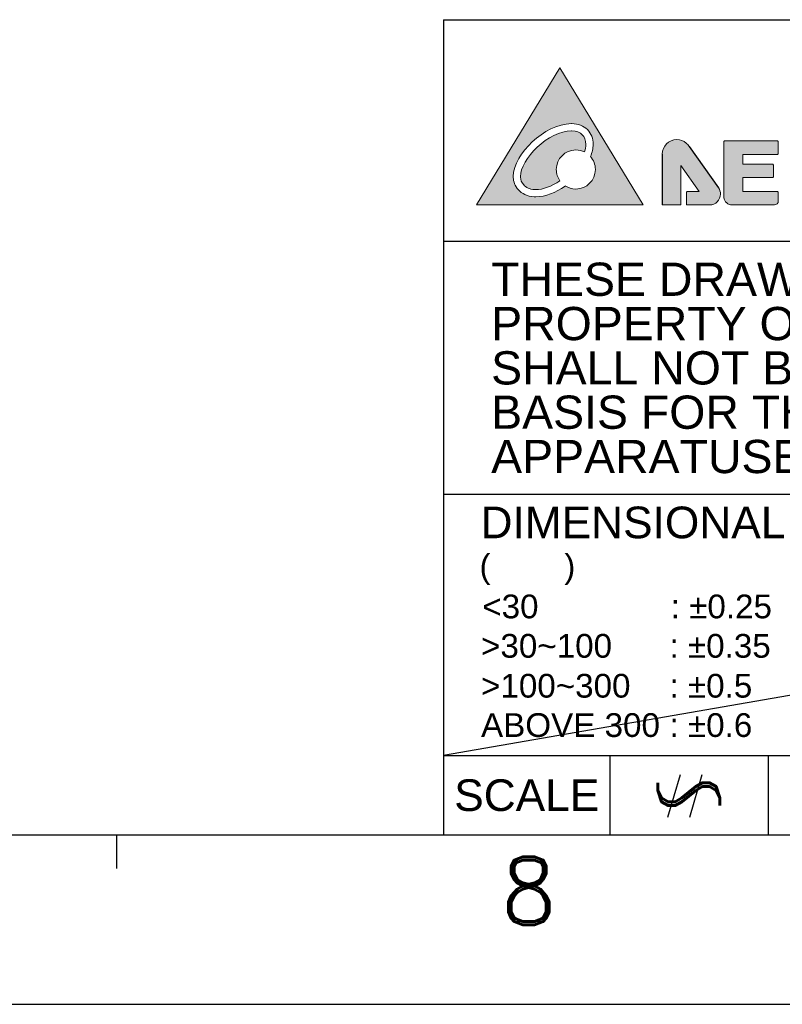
# Model space of a CAD drawing. Extents: x 210 to 1247, y 0 to 1256.
# Tile 8 of 24: x 689 to 751, y 0 to 80. Entities that reach past the tile are written whole.
import ezdxf
from ezdxf.enums import TextEntityAlignment as Align

# ---------------------------------------------------------------- set-up
doc = ezdxf.new("R2010")
doc.units = 0
doc.header["$LTSCALE"] = 0.5
doc.layers.get('0').update_dxf_attribs({"linetype": 'CONTINUOUS'})
doc.layers.add('DIM', color=2, linetype='CONTINUOUS')
doc.layers.add('PAPER', color=7, linetype='CONTINUOUS')
doc.styles.add('ARIAL', font='arial.ttf')
doc.styles.add('ROMAND', font='romand')
doc.styles.add('SIMPLEX', font='simplex.shx')

# ---------------------------------------------------------------- blocks, each defined once
blk = doc.blocks.new('A1-00')
h = blk.add_hatch(color=256)
h.paths.add_polyline_path([(732.8, 75.949), (726.031, 64.822), (739.536, 64.822)])
edge = h.paths.add_edge_path(flags=16)
edge.add_spline(control_points=[(734.091, 66.117), (733.777, 66.117), (733.485, 66.21), (733.238, 66.368), (733.232, 66.364), (733.226, 66.359), (733.22, 66.355), (732.454, 65.823), (731.62, 65.482), (730.847, 65.48), (730.806, 65.48), (730.765, 65.481), (730.725, 65.482), (730.151, 65.508), (729.713, 65.741), (729.435, 66.05), (729.157, 66.36), (729.03, 66.729), (729.016, 67.051), (729.015, 67.076), (729.014, 67.103), (729.014, 67.13), (729.024, 68.081), (729.674, 69.109), (730.563, 69.946), (731.456, 70.773), (732.607, 71.407), (733.737, 71.42), (733.741, 71.42), (733.747, 71.42), (733.754, 71.42), (734.279, 71.421), (734.727, 71.247), (735.033, 70.937), (735.341, 70.628), (735.496, 70.199), (735.495, 69.739), (735.495, 69.42), (735.423, 69.083), (735.279, 68.745), (735.524, 68.467), (735.674, 68.102), (735.674, 67.702), (735.674, 66.827), (734.966, 66.117), (734.091, 66.117)], knot_values=[0, 0, 0, 0, 1, 1, 1, 2, 2, 2, 3, 3, 3, 4, 4, 4, 5, 5, 5, 6, 6, 6, 7, 7, 7, 8, 8, 8, 9, 9, 9, 10, 10, 10, 11, 11, 11, 12, 12, 12, 13, 13, 13, 14, 14, 14, 15, 15, 15, 15], degree=3, periodic=0)
h = blk.add_hatch(color=256)
h.dxf.hatch_style = 1
edge = h.paths.add_edge_path()
edge.add_spline(control_points=[(734.616, 70.522), (734.431, 70.707), (734.155, 70.83), (733.754, 70.831), (733.754, 70.831), (733.743, 70.831), (733.743, 70.831), (732.84, 70.831), (731.778, 70.277), (730.965, 69.515), (730.144, 68.759), (729.593, 67.793), (729.603, 67.13), (729.603, 67.114), (729.604, 67.097), (729.604, 67.076), (729.611, 66.891), (729.694, 66.641), (729.872, 66.446), (730.051, 66.251), (730.318, 66.093), (730.753, 66.07), (730.784, 66.069), (730.815, 66.068), (730.847, 66.068), (731.417, 66.066), (732.132, 66.333), (732.802, 66.784), (732.617, 67.043), (732.507, 67.359), (732.507, 67.702), (732.507, 68.576), (733.216, 69.285), (734.091, 69.285), (734.343, 69.285), (734.581, 69.224), (734.793, 69.119), (734.87, 69.34), (734.906, 69.55), (734.906, 69.739), (734.905, 70.072), (734.799, 70.336), (734.616, 70.522)], knot_values=[0, 0, 0, 0, 1, 1, 1, 2, 2, 2, 3, 3, 3, 4, 4, 4, 5, 5, 5, 6, 6, 6, 7, 7, 7, 8, 8, 8, 9, 9, 9, 10, 10, 10, 11, 11, 11, 12, 12, 12, 13, 13, 13, 14, 14, 14, 14], degree=3, periodic=0)
h = blk.add_hatch(color=256)
h.dxf.hatch_style = 1
edge = h.paths.add_edge_path()
edge.add_spline(control_points=[(742.596, 64.888), (742.596, 64.888), (742.596, 68.03), (742.596, 68.03)], knot_values=[14, 14, 14, 14, 15, 15, 15, 15], degree=3, periodic=0)
edge.add_spline(control_points=[(742.596, 68.03), (742.596, 68.03), (744.075, 65.903), (744.075, 65.903)], knot_values=[15, 15, 15, 15, 16, 16, 16, 16], degree=3, periodic=0)
edge.add_spline(control_points=[(744.075, 65.903), (744.075, 65.903), (743.114, 65.903), (743.114, 65.903)], knot_values=[16, 16, 16, 16, 17, 17, 17, 17], degree=3, periodic=0)
edge.add_spline(control_points=[(743.114, 65.903), (743.097, 65.903), (743.081, 65.896), (743.069, 65.885)], knot_values=[17, 17, 17, 17, 18, 18, 18, 18], degree=3, periodic=0)
edge.add_spline(control_points=[(743.069, 65.885), (743.057, 65.873), (743.051, 65.857), (743.051, 65.84)], knot_values=[18, 18, 18, 18, 19, 19, 19, 19], degree=3, periodic=0)
edge.add_spline(control_points=[(743.051, 65.84), (743.051, 65.84), (743.051, 64.888), (743.051, 64.888)], knot_values=[19, 19, 19, 19, 20, 20, 20, 20], degree=3, periodic=0)
edge.add_spline(control_points=[(743.051, 64.888), (743.051, 64.872), (743.057, 64.856), (743.069, 64.844)], knot_values=[20, 20, 20, 20, 21, 21, 21, 21], degree=3, periodic=0)
edge.add_spline(control_points=[(743.069, 64.844), (743.081, 64.832), (743.097, 64.825), (743.114, 64.825)], knot_values=[21, 21, 21, 21, 22, 22, 22, 22], degree=3, periodic=0)
edge.add_spline(control_points=[(743.114, 64.825), (743.114, 64.825), (744.938, 64.825), (744.938, 64.825)], knot_values=[22, 22, 22, 22, 23, 23, 23, 23], degree=3, periodic=0)
edge.add_spline(control_points=[(744.938, 64.825), (744.953, 64.825), (744.968, 64.826), (744.983, 64.827)], knot_values=[23, 23, 23, 23, 23.03125, 23.03125, 23.03125, 23.03125], degree=3, periodic=0)
edge.add_spline(control_points=[(744.983, 64.827), (745.013, 64.828), (745.043, 64.831), (745.072, 64.836)], knot_values=[23.03125, 23.03125, 23.03125, 23.03125, 23.09375, 23.09375, 23.09375, 23.09375], degree=3, periodic=0)
edge.add_spline(control_points=[(745.072, 64.836), (745.115, 64.842), (745.158, 64.852), (745.199, 64.865)], knot_values=[23.09375, 23.09375, 23.09375, 23.09375, 23.1875, 23.1875, 23.1875, 23.1875], degree=3, periodic=0)
edge.add_spline(control_points=[(745.199, 64.865), (745.254, 64.882), (745.307, 64.905), (745.357, 64.932)], knot_values=[23.1875, 23.1875, 23.1875, 23.1875, 23.3125, 23.3125, 23.3125, 23.3125], degree=3, periodic=0)
edge.add_spline(control_points=[(745.357, 64.932), (745.407, 64.959), (745.454, 64.99), (745.497, 65.026)], knot_values=[23.3125, 23.3125, 23.3125, 23.3125, 23.4375, 23.4375, 23.4375, 23.4375], degree=3, periodic=0)
edge.add_spline(control_points=[(745.497, 65.026), (745.519, 65.044), (745.539, 65.063), (745.559, 65.083)], knot_values=[23.4375, 23.4375, 23.4375, 23.4375, 23.5, 23.5, 23.5, 23.5], degree=3, periodic=0)
edge.add_spline(control_points=[(745.559, 65.083), (745.579, 65.103), (745.598, 65.124), (745.616, 65.145)], knot_values=[23.5, 23.5, 23.5, 23.5, 23.5625, 23.5625, 23.5625, 23.5625], degree=3, periodic=0)
edge.add_spline(control_points=[(745.616, 65.145), (745.652, 65.189), (745.684, 65.236), (745.711, 65.285)], knot_values=[23.5625, 23.5625, 23.5625, 23.5625, 23.6875, 23.6875, 23.6875, 23.6875], degree=3, periodic=0)
edge.add_spline(control_points=[(745.711, 65.285), (745.738, 65.335), (745.76, 65.388), (745.777, 65.443)], knot_values=[23.6875, 23.6875, 23.6875, 23.6875, 23.8125, 23.8125, 23.8125, 23.8125], degree=3, periodic=0)
edge.add_spline(control_points=[(745.777, 65.443), (745.79, 65.484), (745.8, 65.527), (745.806, 65.571)], knot_values=[23.8125, 23.8125, 23.8125, 23.8125, 23.90625, 23.90625, 23.90625, 23.90625], degree=3, periodic=0)
edge.add_spline(control_points=[(745.806, 65.571), (745.811, 65.6), (745.814, 65.629), (745.815, 65.659)], knot_values=[23.90625, 23.90625, 23.90625, 23.90625, 23.96875, 23.96875, 23.96875, 23.96875], degree=3, periodic=0)
edge.add_spline(control_points=[(745.815, 65.659), (745.816, 65.674), (745.817, 65.689), (745.817, 65.704)], knot_values=[23.96875, 23.96875, 23.96875, 23.96875, 24, 24, 24, 24], degree=3, periodic=0)
edge.add_spline(control_points=[(745.817, 65.704), (745.817, 65.728), (745.816, 65.751), (745.814, 65.774)], knot_values=[24, 24, 24, 24, 24.125, 24.125, 24.125, 24.125], degree=3, periodic=0)
edge.add_spline(control_points=[(745.814, 65.774), (745.81, 65.82), (745.803, 65.865), (745.793, 65.909)], knot_values=[24.125, 24.125, 24.125, 24.125, 24.375, 24.375, 24.375, 24.375], degree=3, periodic=0)
edge.add_spline(control_points=[(745.793, 65.909), (745.782, 65.953), (745.769, 65.995), (745.752, 66.036)], knot_values=[24.375, 24.375, 24.375, 24.375, 24.625, 24.625, 24.625, 24.625], degree=3, periodic=0)
edge.add_spline(control_points=[(745.752, 66.036), (745.735, 66.077), (745.715, 66.116), (745.693, 66.154)], knot_values=[24.625, 24.625, 24.625, 24.625, 24.875, 24.875, 24.875, 24.875], degree=3, periodic=0)
edge.add_spline(control_points=[(745.693, 66.154), (745.682, 66.173), (745.67, 66.191), (745.657, 66.209)], knot_values=[24.875, 24.875, 24.875, 24.875, 25, 25, 25, 25], degree=3, periodic=0)
edge.add_line((745.657, 66.209), (743.285, 69.567))
edge.add_spline(control_points=[(743.283, 69.57), (743.283, 69.571), (743.282, 69.571), (743.282, 69.571)], knot_values=[1, 1, 1, 1, 2, 2, 2, 2], degree=3, periodic=0)
edge.add_spline(control_points=[(743.282, 69.571), (743.209, 69.678), (743.112, 69.779), (743.034, 69.843)], knot_values=[2, 2, 2, 2, 3, 3, 3, 3], degree=3, periodic=0)
edge.add_spline(control_points=[(743.034, 69.843), (743.008, 69.865), (742.982, 69.885), (742.955, 69.904)], knot_values=[3, 3, 3, 3, 3.125, 3.125, 3.125, 3.125], degree=3, periodic=0)
edge.add_spline(control_points=[(742.955, 69.904), (742.9, 69.943), (742.841, 69.977), (742.78, 70.006)], knot_values=[3.125, 3.125, 3.125, 3.125, 3.375, 3.375, 3.375, 3.375], degree=3, periodic=0)
edge.add_spline(control_points=[(742.78, 70.006), (742.719, 70.035), (742.655, 70.059), (742.588, 70.077)], knot_values=[3.375, 3.375, 3.375, 3.375, 3.625, 3.625, 3.625, 3.625], degree=3, periodic=0)
edge.add_spline(control_points=[(742.588, 70.077), (742.522, 70.096), (742.453, 70.108), (742.382, 70.115)], knot_values=[3.625, 3.625, 3.625, 3.625, 3.875, 3.875, 3.875, 3.875], degree=3, periodic=0)
edge.add_spline(control_points=[(742.382, 70.115), (742.347, 70.118), (742.311, 70.119), (742.275, 70.119)], knot_values=[3.875, 3.875, 3.875, 3.875, 4, 4, 4, 4], degree=3, periodic=0)
edge.add_spline(control_points=[(742.275, 70.119), (742.254, 70.119), (742.234, 70.119), (742.214, 70.118)], knot_values=[4, 4, 4, 4, 4.03125, 4.03125, 4.03125, 4.03125], degree=3, periodic=0)
edge.add_spline(control_points=[(742.214, 70.118), (742.174, 70.116), (742.134, 70.112), (742.095, 70.106)], knot_values=[4.03125, 4.03125, 4.03125, 4.03125, 4.09375, 4.09375, 4.09375, 4.09375], degree=3, periodic=0)
edge.add_spline(control_points=[(742.095, 70.106), (742.036, 70.097), (741.979, 70.084), (741.923, 70.066)], knot_values=[4.09375, 4.09375, 4.09375, 4.09375, 4.1875, 4.1875, 4.1875, 4.1875], degree=3, periodic=0)
edge.add_spline(control_points=[(741.923, 70.066), (741.849, 70.043), (741.778, 70.013), (741.711, 69.977)], knot_values=[4.1875, 4.1875, 4.1875, 4.1875, 4.3125, 4.3125, 4.3125, 4.3125], degree=3, periodic=0)
edge.add_spline(control_points=[(741.711, 69.977), (741.644, 69.94), (741.581, 69.898), (741.523, 69.849)], knot_values=[4.3125, 4.3125, 4.3125, 4.3125, 4.4375, 4.4375, 4.4375, 4.4375], degree=3, periodic=0)
edge.add_spline(control_points=[(741.523, 69.849), (741.493, 69.825), (741.465, 69.8), (741.439, 69.773)], knot_values=[4.4375, 4.4375, 4.4375, 4.4375, 4.5, 4.5, 4.5, 4.5], degree=3, periodic=0)
edge.add_spline(control_points=[(741.439, 69.773), (741.412, 69.746), (741.387, 69.718), (741.362, 69.689)], knot_values=[4.5, 4.5, 4.5, 4.5, 4.5625, 4.5625, 4.5625, 4.5625], degree=3, periodic=0)
edge.add_spline(control_points=[(741.362, 69.689), (741.314, 69.631), (741.272, 69.568), (741.235, 69.501)], knot_values=[4.5625, 4.5625, 4.5625, 4.5625, 4.6875, 4.6875, 4.6875, 4.6875], degree=3, periodic=0)
edge.add_spline(control_points=[(741.235, 69.501), (741.199, 69.434), (741.169, 69.363), (741.146, 69.289)], knot_values=[4.6875, 4.6875, 4.6875, 4.6875, 4.8125, 4.8125, 4.8125, 4.8125], degree=3, periodic=0)
edge.add_spline(control_points=[(741.146, 69.289), (741.128, 69.233), (741.115, 69.176), (741.106, 69.117)], knot_values=[4.8125, 4.8125, 4.8125, 4.8125, 4.90625, 4.90625, 4.90625, 4.90625], degree=3, periodic=0)
edge.add_spline(control_points=[(741.106, 69.117), (741.1, 69.078), (741.096, 69.038), (741.094, 68.998)], knot_values=[4.90625, 4.90625, 4.90625, 4.90625, 4.96875, 4.96875, 4.96875, 4.96875], degree=3, periodic=0)
edge.add_spline(control_points=[(741.094, 68.998), (741.093, 68.978), (741.092, 68.958), (741.092, 68.937)], knot_values=[4.96875, 4.96875, 4.96875, 4.96875, 5, 5, 5, 5], degree=3, periodic=0)
edge.add_spline(control_points=[(741.092, 68.937), (741.092, 68.937), (741.092, 68.937), (741.092, 68.937)], knot_values=[5, 5, 5, 5, 5.499931, 5.499931, 5.499931, 5.499931], degree=3, periodic=0)
edge.add_spline(control_points=[(741.092, 68.937), (741.092, 68.937), (741.092, 68.937), (741.092, 68.937)], knot_values=[5.499931, 5.499931, 5.499931, 5.499931, 5.999712, 5.999712, 5.999712, 5.999712], degree=3, periodic=0)
edge.add_line((741.092, 68.937), (741.092, 68.937))
edge.add_line((741.092, 68.937), (741.092, 64.888))
edge.add_spline(control_points=[(741.092, 64.888), (741.092, 64.872), (741.099, 64.856), (741.111, 64.844)], knot_values=[9, 9, 9, 9, 10, 10, 10, 10], degree=3, periodic=0)
edge.add_spline(control_points=[(741.111, 64.844), (741.122, 64.832), (741.139, 64.825), (741.155, 64.825)], knot_values=[10, 10, 10, 10, 11, 11, 11, 11], degree=3, periodic=0)
edge.add_spline(control_points=[(741.155, 64.825), (741.155, 64.825), (742.533, 64.825), (742.533, 64.825)], knot_values=[11, 11, 11, 11, 12, 12, 12, 12], degree=3, periodic=0)
edge.add_spline(control_points=[(742.533, 64.825), (742.549, 64.825), (742.565, 64.832), (742.577, 64.844)], knot_values=[12, 12, 12, 12, 13, 13, 13, 13], degree=3, periodic=0)
edge.add_spline(control_points=[(742.577, 64.844), (742.589, 64.856), (742.596, 64.872), (742.596, 64.888)], knot_values=[13, 13, 13, 13, 14, 14, 14, 14], degree=3, periodic=0)
h = blk.add_hatch(color=256)
h.dxf.hatch_style = 1
edge = h.paths.add_edge_path()
edge.add_spline(control_points=[(747.623, 68.919), (747.623, 68.919), (750.424, 68.919), (750.424, 68.919)], knot_values=[12, 12, 12, 12, 13, 13, 13, 13], degree=3, periodic=0)
edge.add_spline(control_points=[(750.424, 68.919), (750.441, 68.919), (750.457, 68.926), (750.469, 68.937)], knot_values=[13, 13, 13, 13, 14, 14, 14, 14], degree=3, periodic=0)
edge.add_spline(control_points=[(750.469, 68.937), (750.48, 68.949), (750.487, 68.965), (750.487, 68.982)], knot_values=[14, 14, 14, 14, 15, 15, 15, 15], degree=3, periodic=0)
edge.add_spline(control_points=[(750.487, 68.982), (750.487, 68.982), (750.487, 69.955), (750.487, 69.955)], knot_values=[15, 15, 15, 15, 16, 16, 16, 16], degree=3, periodic=0)
edge.add_spline(control_points=[(750.487, 69.955), (750.487, 69.972), (750.48, 69.987), (750.469, 69.999)], knot_values=[16, 16, 16, 16, 17, 17, 17, 17], degree=3, periodic=0)
edge.add_spline(control_points=[(750.469, 69.999), (750.457, 70.011), (750.441, 70.018), (750.424, 70.018)], knot_values=[17, 17, 17, 17, 18, 18, 18, 18], degree=3, periodic=0)
edge.add_spline(control_points=[(750.424, 70.018), (750.424, 70.018), (746.155, 70.018), (746.155, 70.018)], knot_values=[18, 18, 18, 18, 19, 19, 19, 19], degree=3, periodic=0)
edge.add_spline(control_points=[(746.155, 70.018), (746.138, 70.018), (746.122, 70.011), (746.111, 69.999)], knot_values=[19, 19, 19, 19, 20, 20, 20, 20], degree=3, periodic=0)
edge.add_spline(control_points=[(746.111, 69.999), (746.099, 69.988), (746.092, 69.972), (746.092, 69.955)], knot_values=[20, 20, 20, 20, 21, 21, 21, 21], degree=3, periodic=0)
edge.add_spline(control_points=[(746.092, 69.955), (746.092, 69.955), (746.092, 65.43), (746.092, 65.43)], knot_values=[21, 21, 21, 21, 22, 22, 22, 22], degree=3, periodic=0)
edge.add_spline(control_points=[(746.092, 65.43), (746.092, 65.239), (746.188, 65.087), (746.318, 64.983)], knot_values=[22, 22, 22, 22, 23, 23, 23, 23], degree=3, periodic=0)
edge.add_spline(control_points=[(746.318, 64.983), (746.448, 64.879), (746.611, 64.823), (746.743, 64.822)], knot_values=[23, 23, 23, 23, 24, 24, 24, 24], degree=3, periodic=0)
edge.add_spline(control_points=[(746.743, 64.822), (746.743, 64.822), (750.205, 64.822), (750.205, 64.822)], knot_values=[24, 24, 24, 24, 25, 25, 25, 25], degree=3, periodic=0)
edge.add_spline(control_points=[(750.205, 64.822), (750.278, 64.823), (750.345, 64.86), (750.4, 64.911)], knot_values=[25, 25, 25, 25, 26, 26, 26, 26], degree=3, periodic=0)
edge.add_spline(control_points=[(750.4, 64.911), (750.428, 64.937), (750.448, 64.964), (750.462, 64.988)], knot_values=[26, 26, 26, 26, 27, 27, 27, 27], degree=3, periodic=0)
edge.add_spline(control_points=[(750.462, 64.988), (750.469, 65), (750.474, 65.011), (750.478, 65.021)], knot_values=[27, 27, 27, 27, 28, 28, 28, 28], degree=3, periodic=0)
edge.add_spline(control_points=[(750.478, 65.021), (750.482, 65.033), (750.486, 65.036), (750.487, 65.06)], knot_values=[28, 28, 28, 28, 29, 29, 29, 29], degree=3, periodic=0)
edge.add_spline(control_points=[(750.487, 65.063), (750.487, 65.063), (750.487, 65.849), (750.487, 65.849)], knot_values=[30, 30, 30, 30, 31, 31, 31, 31], degree=3, periodic=0)
edge.add_spline(control_points=[(750.487, 65.849), (750.487, 65.866), (750.48, 65.882), (750.469, 65.893)], knot_values=[0, 0, 0, 0, 1, 1, 1, 1], degree=3, periodic=0)
edge.add_spline(control_points=[(750.469, 65.893), (750.457, 65.905), (750.441, 65.912), (750.424, 65.912)], knot_values=[1, 1, 1, 1, 2, 2, 2, 2], degree=3, periodic=0)
edge.add_spline(control_points=[(750.424, 65.912), (750.424, 65.912), (747.614, 65.912), (747.614, 65.912)], knot_values=[2, 2, 2, 2, 3, 3, 3, 3], degree=3, periodic=0)
edge.add_spline(control_points=[(747.614, 65.912), (747.614, 65.912), (747.614, 67.046), (747.614, 67.046)], knot_values=[3, 3, 3, 3, 4, 4, 4, 4], degree=3, periodic=0)
edge.add_spline(control_points=[(747.614, 67.046), (747.614, 67.046), (750.037, 67.046), (750.037, 67.046)], knot_values=[4, 4, 4, 4, 5, 5, 5, 5], degree=3, periodic=0)
edge.add_spline(control_points=[(750.037, 67.046), (750.054, 67.046), (750.07, 67.052), (750.081, 67.065)], knot_values=[5, 5, 5, 5, 6, 6, 6, 6], degree=3, periodic=0)
edge.add_spline(control_points=[(750.081, 67.065), (750.093, 67.076), (750.1, 67.092), (750.1, 67.109)], knot_values=[6, 6, 6, 6, 7, 7, 7, 7], degree=3, periodic=0)
edge.add_spline(control_points=[(750.1, 67.109), (750.1, 67.109), (750.1, 68.064), (750.1, 68.064)], knot_values=[7, 7, 7, 7, 8, 8, 8, 8], degree=3, periodic=0)
edge.add_spline(control_points=[(750.1, 68.064), (750.1, 68.081), (750.093, 68.097), (750.081, 68.109)], knot_values=[8, 8, 8, 8, 9, 9, 9, 9], degree=3, periodic=0)
edge.add_spline(control_points=[(750.081, 68.109), (750.07, 68.12), (750.054, 68.127), (750.037, 68.127)], knot_values=[9, 9, 9, 9, 10, 10, 10, 10], degree=3, periodic=0)
edge.add_spline(control_points=[(750.037, 68.127), (750.037, 68.127), (747.623, 68.127), (747.623, 68.127)], knot_values=[10, 10, 10, 10, 11, 11, 11, 11], degree=3, periodic=0)
edge.add_spline(control_points=[(747.623, 68.127), (747.623, 68.127), (747.623, 68.919), (747.623, 68.919)], knot_values=[11, 11, 11, 11, 12, 12, 12, 12], degree=3, periodic=0)
blk.add_line((743.283, 69.57), (745.657, 66.209))
at = {"lineweight": 0}
blk.add_lwpolyline([(732.8, 75.949), (726.031, 64.822), (739.536, 64.822)], close=True, dxfattribs=at)
at = {"flags": 128}
blk.add_lwpolyline([(741.092, 68.937), (741.092, 64.888)], dxfattribs=at)
at = {"lineweight": 0}
for points, knots in [([(734.091, 66.117), (733.777, 66.117), (733.485, 66.21), (733.238, 66.368), (733.232, 66.364), (733.226, 66.359), (733.22, 66.355), (732.454, 65.823), (731.62, 65.482), (730.847, 65.48), (730.806, 65.48), (730.765, 65.481), (730.725, 65.482), (730.151, 65.508), (729.713, 65.741), (729.435, 66.05), (729.157, 66.36), (729.03, 66.729), (729.016, 67.051), (729.015, 67.076), (729.014, 67.103), (729.014, 67.13), (729.024, 68.081), (729.674, 69.109), (730.563, 69.946), (731.456, 70.773), (732.607, 71.407), (733.737, 71.42), (733.741, 71.42), (733.747, 71.42), (733.754, 71.42), (734.279, 71.421), (734.727, 71.247), (735.033, 70.937), (735.341, 70.628), (735.496, 70.199), (735.495, 69.739), (735.495, 69.42), (735.423, 69.083), (735.279, 68.745), (735.524, 68.467), (735.674, 68.102), (735.674, 67.702), (735.674, 66.827), (734.966, 66.117), (734.091, 66.117)], [0, 0, 0, 0, 1, 1, 1, 2, 2, 2, 3, 3, 3, 4, 4, 4, 5, 5, 5, 6, 6, 6, 7, 7, 7, 8, 8, 8, 9, 9, 9, 10, 10, 10, 11, 11, 11, 12, 12, 12, 13, 13, 13, 14, 14, 14, 15, 15, 15, 15]), ([(734.616, 70.522), (734.431, 70.707), (734.155, 70.83), (733.754, 70.831), (733.754, 70.831), (733.743, 70.831), (733.743, 70.831), (732.84, 70.831), (731.778, 70.277), (730.965, 69.515), (730.144, 68.759), (729.593, 67.793), (729.603, 67.13), (729.603, 67.114), (729.604, 67.097), (729.604, 67.076), (729.611, 66.891), (729.694, 66.641), (729.872, 66.446), (730.051, 66.251), (730.318, 66.093), (730.753, 66.07), (730.784, 66.069), (730.815, 66.068), (730.847, 66.068), (731.417, 66.066), (732.132, 66.333), (732.802, 66.784), (732.617, 67.043), (732.507, 67.359), (732.507, 67.702), (732.507, 68.576), (733.216, 69.285), (734.091, 69.285), (734.343, 69.285), (734.581, 69.224), (734.793, 69.119), (734.87, 69.34), (734.906, 69.55), (734.906, 69.739), (734.905, 70.072), (734.799, 70.336), (734.616, 70.522)], [0, 0, 0, 0, 1, 1, 1, 2, 2, 2, 3, 3, 3, 4, 4, 4, 5, 5, 5, 6, 6, 6, 7, 7, 7, 8, 8, 8, 9, 9, 9, 10, 10, 10, 11, 11, 11, 12, 12, 12, 13, 13, 13, 14, 14, 14, 14]), ([(743.034, 69.843), (742.829, 70.015), (742.564, 70.119), (742.275, 70.119), (741.622, 70.119), (741.092, 69.59), (741.092, 68.937)], [3, 3, 3, 3, 4, 4, 4, 5, 5, 5, 5]), ([(744.938, 64.825), (745.423, 64.825), (745.817, 65.219), (745.817, 65.704), (745.817, 65.892), (745.758, 66.066), (745.657, 66.209)], [23, 23, 23, 23, 24, 24, 24, 25, 25, 25, 25])]:
    blk.add_open_spline(points, degree=3, knots=knots, dxfattribs=at)
for points in [[(743.282, 69.571), (743.209, 69.678), (743.112, 69.779), (743.034, 69.843)], [(743.283, 69.57), (743.283, 69.571), (743.282, 69.571), (743.282, 69.571)], [(746.111, 69.999), (746.099, 69.988), (746.092, 69.972), (746.092, 69.955)], [(746.092, 69.955), (746.092, 69.955), (746.092, 65.43), (746.092, 65.43)], [(746.155, 70.018), (746.138, 70.018), (746.122, 70.011), (746.111, 69.999)], [(750.424, 70.018), (750.424, 70.018), (746.155, 70.018), (746.155, 70.018)], [(750.469, 69.999), (750.457, 70.011), (750.441, 70.018), (750.424, 70.018)], [(750.487, 69.955), (750.487, 69.972), (750.48, 69.987), (750.469, 69.999)], [(750.487, 68.982), (750.487, 68.982), (750.487, 69.955), (750.487, 69.955)], [(741.092, 68.937), (741.092, 68.937), (741.092, 68.937), (741.092, 68.937)], [(741.092, 68.937), (741.092, 68.937), (741.092, 68.937), (741.092, 68.937)], [(747.623, 68.127), (747.623, 68.127), (747.623, 68.919), (747.623, 68.919)], [(747.623, 68.919), (747.623, 68.919), (750.424, 68.919), (750.424, 68.919)], [(750.424, 68.919), (750.441, 68.919), (750.457, 68.926), (750.469, 68.937)], [(750.469, 68.937), (750.48, 68.949), (750.487, 68.965), (750.487, 68.982)], [(742.596, 64.888), (742.596, 64.888), (742.596, 68.03), (742.596, 68.03)], [(742.596, 68.03), (742.596, 68.03), (744.075, 65.903), (744.075, 65.903)], [(750.037, 68.127), (750.037, 68.127), (747.623, 68.127), (747.623, 68.127)], [(750.081, 68.109), (750.07, 68.12), (750.054, 68.127), (750.037, 68.127)], [(750.1, 68.064), (750.1, 68.081), (750.093, 68.097), (750.081, 68.109)], [(750.1, 67.109), (750.1, 67.109), (750.1, 68.064), (750.1, 68.064)], [(750.081, 67.065), (750.093, 67.076), (750.1, 67.092), (750.1, 67.109)], [(747.614, 65.912), (747.614, 65.912), (747.614, 67.046), (747.614, 67.046)], [(747.614, 67.046), (747.614, 67.046), (750.037, 67.046), (750.037, 67.046)], [(750.037, 67.046), (750.054, 67.046), (750.07, 67.052), (750.081, 67.065)], [(743.069, 65.885), (743.057, 65.873), (743.051, 65.857), (743.051, 65.84)], [(743.051, 65.84), (743.051, 65.84), (743.051, 64.888), (743.051, 64.888)], [(743.114, 65.903), (743.097, 65.903), (743.081, 65.896), (743.069, 65.885)], [(744.075, 65.903), (744.075, 65.903), (743.114, 65.903), (743.114, 65.903)], [(750.424, 65.912), (750.424, 65.912), (747.614, 65.912), (747.614, 65.912)], [(750.469, 65.893), (750.457, 65.905), (750.441, 65.912), (750.424, 65.912)], [(750.487, 65.849), (750.487, 65.866), (750.48, 65.882), (750.469, 65.893)], [(750.487, 65.063), (750.487, 65.063), (750.487, 65.849), (750.487, 65.849)], [(741.092, 64.888), (741.092, 64.872), (741.099, 64.856), (741.111, 64.844)], [(741.111, 64.844), (741.122, 64.832), (741.139, 64.825), (741.155, 64.825)], [(741.155, 64.825), (741.155, 64.825), (742.533, 64.825), (742.533, 64.825)], [(742.533, 64.825), (742.549, 64.825), (742.565, 64.832), (742.577, 64.844)], [(742.577, 64.844), (742.589, 64.856), (742.596, 64.872), (742.596, 64.888)], [(743.051, 64.888), (743.051, 64.872), (743.057, 64.856), (743.069, 64.844)], [(743.069, 64.844), (743.081, 64.832), (743.097, 64.825), (743.114, 64.825)], [(743.114, 64.825), (743.114, 64.825), (744.938, 64.825), (744.938, 64.825)], [(746.092, 65.43), (746.092, 65.239), (746.188, 65.087), (746.318, 64.983)], [(746.318, 64.983), (746.448, 64.879), (746.611, 64.823), (746.743, 64.822)], [(746.743, 64.822), (746.743, 64.822), (750.205, 64.822), (750.205, 64.822)], [(750.205, 64.822), (750.278, 64.823), (750.345, 64.86), (750.4, 64.911)], [(750.4, 64.911), (750.428, 64.937), (750.448, 64.964), (750.462, 64.988)], [(750.462, 64.988), (750.469, 65), (750.474, 65.011), (750.478, 65.021)], [(750.478, 65.021), (750.482, 65.033), (750.486, 65.036), (750.487, 65.06)], [(750.487, 65.06), (750.487, 65.06), (750.487, 65.063), (750.487, 65.063)]]:
    blk.add_open_spline(points, degree=3, dxfattribs=at)
at = {"layer": 'PAPER', "color": 3}
for p, q in [((723.376, 79.848), (845.302, 79.848)), ((723.376, 79.848), (723.376, 13.751)), ((723.376, 61.88), (845.302, 61.88)), ((845.302, 41.345), (723.376, 41.345)), ((723.376, 20.168), (845.302, 20.168)), ((736.852, 20.168), (736.852, 13.751)), ((749.686, 20.168), (749.686, 13.751)), ((223.751, 13.751), (967.229, 13.751)), ((696.871, 13.751), (696.871, 11.001)), ((210, 0), (980.98, 0))]:
    blk.add_line(p, q, dxfattribs=at)
at = {"layer": 'PAPER', "color": 2, "style": 'ARIAL'}
for s, p in [('THESE DRAWINGS AND SPECIFICATIONS ARE THE', (727.226, 58.8)), ('PROPERTY OF DELTA ELECTRONICS, INC. AND', (727.226, 55.206)), ('SHALL NOT BE REPRODUCED OR USED AS THE', (727.226, 51.613)), ('BASIS FOR THE MANUFACTURE OR SELL OF', (727.226, 48.019)), ('APPARATUSES OR DEVICES WITHOUT PERMISSION.', (727.226, 44.425))]:
    blk.add_text(s, height=2.69522, dxfattribs=at).set_placement(p, align=Align.MIDDLE_LEFT)
for s, height, p in [('DIMENSIONAL TOLERANCES', 2.56688, (726.369, 37.795)), ('(        )', 1.9252, (726.284, 34.585)), ('<30', 1.9252, (726.507, 31.302)), (': %%P0.25', 1.9252, (741.784, 31.302)), ('>30~100', 1.9252, (726.408, 28.108)), (': %%P0.35', 1.9252, (741.685, 28.108)), ('>100~300', 1.9252, (726.408, 24.871)), (': %%P0.5', 1.9252, (741.685, 24.871)), ('ABOVE 300', 1.9252, (726.408, 21.682)), (': %%P0.6', 1.9252, (741.685, 21.682))]:
    blk.add_text(s, height=height, dxfattribs=at).set_placement(p)
blk.add_text('SCALE', height=2.5669, dxfattribs=at).set_placement((730.114, 16.96), align=Align.MIDDLE_CENTER)
at = {"layer": 'PAPER', "color": 1, "style": 'ROMAND'}
blk.add_text('8', height=5.5, dxfattribs=at).set_placement((730.277, 9.203), align=Align.MIDDLE)

msp = doc.modelspace()

# ---------------------------------------------------------------- linework, layer by layer
at = {"color": 0}
for p, q in [((742.539, 18.621), (741.516, 15.158)), ((744.316, 18.621), (743.294, 15.158))]:
    msp.add_line(p, q, dxfattribs=at)
at = {"layer": 'DIM', "color": 0}
msp.add_line((845.302, 41.345), (723.376, 20.168), dxfattribs=at)

# ---------------------------------------------------------------- block references
at = {"layer": 'DIM'}
msp.add_blockref('A1-00', (0, 0), dxfattribs=at)

# ---------------------------------------------------------------- texts
at = {"color": 0, "style": 'SIMPLEX', "text_generation_flag": 4}
msp.add_text('~', height=6.483, dxfattribs=at).set_placement((743.25, 19.822), align=Align.CENTER)

doc.saveas('drawing.dxf')
